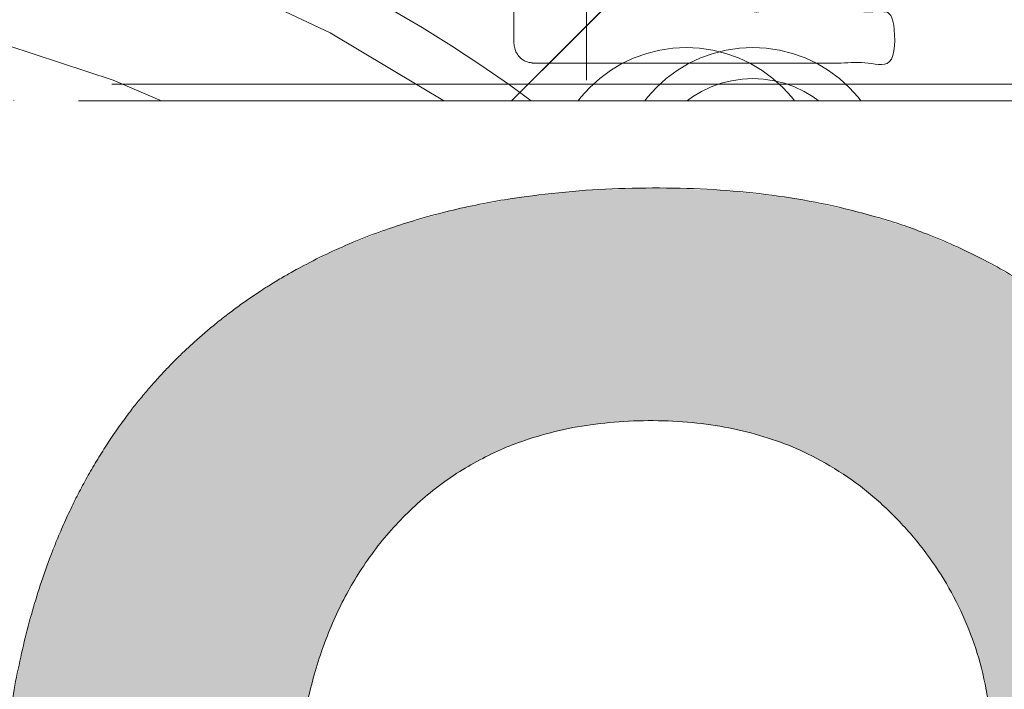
# Model space of a CAD drawing. Header units: inches. Extents: x -416 to -272, y -73 to 47.
# Tile 117 of 206: x -334.312 to -333.147, y -21.118 to -20.325. Entities that reach past the tile are written whole.
import ezdxf

# ---------------------------------------------------------------- set-up
doc = ezdxf.new("R2010")
doc.units = ezdxf.units.IN
doc.header["$LTSCALE"] = 32
doc.header["$MEASUREMENT"] = 0
doc.linetypes.add('Dash Style-1', pattern=[0.083328, 0.041656, -0.041672])
for name, color, linetype, lineweight in [('Black', 7, 'Continuous', 18), ('DashLine', 7, 'Continuous', 13), ('DashLineFill', 7, 'Dash Style-1', 13), ('Drawing', 7, 'Continuous', 18), ('Metal-DeskStructure', 7, 'Continuous', 13), ('None', 7, 'Continuous', 18), ('Plastic-BracketCover', 7, 'Continuous', 13), ('SolidLine', 7, 'Continuous', 15), ('Wood_1-H', 7, 'Continuous', 13)]:
    doc.layers.add(name, color=color, linetype=linetype, lineweight=lineweight)
pattern_1 = [(45, (0, 0), (-1.61301565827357, 1.935715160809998), []), (45, (-1.0608, 1.0608), (-0.4723460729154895, 0.4167612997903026), [])]

# ---------------------------------------------------------------- blocks, each defined once
blk = doc.blocks.new('Group-45')
at = {"layer": 'Plastic-BracketCover', "color": 7}
blk.add_open_spline([(1.38164285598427, 0.884128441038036), (1.463766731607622, 0.884128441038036), (1.549581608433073, 0.884128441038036), (1.553272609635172, 0.8804374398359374), (1.555118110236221, 0.8730554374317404), (1.55696180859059, 0.8619824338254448), (1.55696180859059, 0.8453729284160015), (1.555118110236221, 0.8342999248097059), (1.553272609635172, 0.8269179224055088), (1.549581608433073, 0.8232269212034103), (1.463766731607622, 0.8232269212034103), (1.38164285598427, 0.8232269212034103), (1.255227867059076, 0.7604808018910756), (1.128812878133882, 0.6977346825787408), (1.119585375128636, 0.6940436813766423), (1.112203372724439, 0.692198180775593), (1.106666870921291, 0.6958891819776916), (1.104821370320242, 0.7106531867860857), (1.104821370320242, 0.7327991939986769), (1.106666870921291, 0.7457176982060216), (1.10851237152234, 0.7530997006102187), (1.114048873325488, 0.7567907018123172), (1.117739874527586, 0.7586362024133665), (1.181408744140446, 0.789086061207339), (1.245077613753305, 0.8195359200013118), (1.263532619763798, 0.8287634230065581), (1.304133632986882, 0.8453729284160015), (1.324432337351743, 0.8546004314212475), (1.324432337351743, 0.8555231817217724), (1.324432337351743, 0.856445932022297), (1.28383402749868, 0.871209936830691), (1.246923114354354, 0.8896649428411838), (1.18233149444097, 0.9201148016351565), (1.117739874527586, 0.9505646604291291), (1.114048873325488, 0.9524101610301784), (1.10851237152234, 0.9561011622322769), (1.106666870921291, 0.963483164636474), (1.104821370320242, 0.9745561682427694), (1.104821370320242, 0.9967021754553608), (1.107589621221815, 1.016079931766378), (1.121430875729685, 1.013311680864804), (1.128812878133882, 1.009620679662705), (1.255227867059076, 0.9468745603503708), (1.38164285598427, 0.884128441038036)], degree=2, knots=[0, 0, 0, 0.05246714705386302, 0.05482524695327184, 0.05718334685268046, 0.05954144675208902, 0.06189954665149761, 0.06484717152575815, 0.06779479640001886, 0.07074242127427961, 0.07369004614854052, 0.1392739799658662, 0.1392739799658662, 0.251980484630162, 0.251980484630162, 0.259917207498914, 0.267853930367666, 0.2757906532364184, 0.2837273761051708, 0.2916640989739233, 0.2996008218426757, 0.307537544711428, 0.31547426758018, 0.31547426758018, 0.4512108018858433, 0.4512108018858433, 0.4908944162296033, 0.5305780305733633, 0.5305780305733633, 0.5322202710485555, 0.5322202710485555, 0.6091019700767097, 0.6091019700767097, 0.7421406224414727, 0.7421406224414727, 0.7498287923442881, 0.7575169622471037, 0.7652051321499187, 0.7728933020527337, 0.7836567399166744, 0.8051836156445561, 0.8159470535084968, 0.8159470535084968, 1, 1, 1], dxfattribs=at)
blk = doc.blocks.new('1BRPFY-Leg_Plate (2D)')
at = {"layer": 'DashLineFill', "linetype": 'Continuous', "lineweight": 13}
h = blk.add_hatch(dxfattribs=at)
h.set_pattern_fill('Steel', color=253, style=0, pattern_type=2)
h.set_pattern_definition(pattern_1)
edge = h.paths.add_edge_path()
edge.add_arc((-1.704724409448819, 1.704724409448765), 0.1259842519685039, 90, 180, ccw=False)
edge.add_line((-1.704724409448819, 1.830708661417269), (1.704724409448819, 1.830708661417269))
edge.add_arc((1.704724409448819, 1.704724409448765), 0.1259842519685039, 0, 90, ccw=False)
edge.add_line((1.830708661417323, 1.704724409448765), (1.830708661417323, -1.704724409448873))
edge.add_arc((1.704724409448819, -1.704724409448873), 0.125984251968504, -89.99999999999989, 1.1368683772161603e-13, ccw=False)
edge.add_line((1.704724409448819, -1.830708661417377), (-1.704724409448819, -1.830708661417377))
edge.add_arc((-1.704724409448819, -1.704724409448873), 0.125984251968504, 180, 269.99999999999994, ccw=False)
edge.add_line((-1.830708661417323, -1.704724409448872), (-1.830708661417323, 1.704724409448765))
at = {"layer": 'SolidLine', "flags": 128}
blk.add_lwpolyline([(1.279527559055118, 1.44094488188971), (1.295349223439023, 1.440167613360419), (1.31101851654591, 1.437843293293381), (1.326384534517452, 1.433994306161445), (1.341299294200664, 1.428657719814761), (1.355619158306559, 1.421884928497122), (1.369206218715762, 1.413741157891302), (1.381929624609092, 1.404304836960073), (1.393666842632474, 1.393666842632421), (1.404304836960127, 1.381929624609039), (1.413741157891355, 1.369206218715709), (1.421884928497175, 1.355619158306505), (1.428657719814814, 1.341299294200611), (1.433994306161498, 1.326384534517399), (1.437843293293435, 1.311018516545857), (1.440167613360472, 1.29534922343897), (1.440944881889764, 1.279527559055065), (1.440167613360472, 1.263705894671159), (1.437843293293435, 1.248036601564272), (1.433994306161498, 1.23267058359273), (1.428657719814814, 1.217755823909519), (1.421884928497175, 1.203435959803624), (1.413741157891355, 1.18984889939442), (1.404304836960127, 1.17712549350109), (1.393666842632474, 1.165388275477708), (1.381929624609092, 1.154750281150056), (1.369206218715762, 1.145313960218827), (1.355619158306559, 1.137170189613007), (1.341299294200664, 1.130397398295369), (1.326384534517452, 1.125060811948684), (1.31101851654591, 1.121211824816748), (1.295349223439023, 1.11888750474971), (1.279527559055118, 1.118110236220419), (1.263705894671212, 1.11888750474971), (1.248036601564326, 1.121211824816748), (1.232670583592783, 1.125060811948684), (1.217755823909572, 1.130397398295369), (1.203435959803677, 1.137170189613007), (1.189848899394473, 1.145313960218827), (1.177125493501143, 1.154750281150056), (1.165388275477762, 1.165388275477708), (1.154750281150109, 1.17712549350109), (1.14531396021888, 1.18984889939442), (1.137170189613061, 1.203435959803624), (1.130397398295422, 1.217755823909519), (1.125060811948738, 1.23267058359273), (1.121211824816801, 1.248036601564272), (1.118887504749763, 1.263705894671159), (1.118110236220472, 1.279527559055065), (1.118887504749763, 1.29534922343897), (1.121211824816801, 1.311018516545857), (1.125060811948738, 1.326384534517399), (1.130397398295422, 1.341299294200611), (1.137170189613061, 1.355619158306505), (1.14531396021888, 1.369206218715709), (1.154750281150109, 1.381929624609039), (1.165388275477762, 1.393666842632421), (1.177125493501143, 1.404304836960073), (1.189848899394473, 1.413741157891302), (1.203435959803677, 1.421884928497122), (1.217755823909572, 1.428657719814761), (1.232670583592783, 1.433994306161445), (1.248036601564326, 1.437843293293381), (1.263705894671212, 1.440167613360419)], close=True, dxfattribs=at)
blk.add_lwpolyline([(0.5059400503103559, 0.6683376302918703), (0.5029637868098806, 0.6884019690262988), (0.5019685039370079, 0.7086614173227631), (0.5029637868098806, 0.7289208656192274), (0.5059400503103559, 0.7489852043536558), (0.5108686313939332, 0.7686612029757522), (0.5177020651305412, 0.7877593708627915), (0.5263745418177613, 0.8060957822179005), (0.5368025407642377, 0.8234938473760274), (0.5488856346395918, 0.8397860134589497), (0.5625074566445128, 0.854815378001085), (0.5775368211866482, 0.868437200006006), (0.5938289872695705, 0.8805202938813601), (0.6112270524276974, 0.8909482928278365), (0.6295634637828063, 0.8996207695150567), (0.6486616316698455, 0.9064542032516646), (0.668337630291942, 0.9113827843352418), (0.6884019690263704, 0.9143590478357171), (0.7086614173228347, 0.9153543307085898), (0.728920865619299, 0.9143590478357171), (0.7489852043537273, 0.9113827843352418), (0.7686612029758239, 0.9064542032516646), (0.7877593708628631, 0.8996207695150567), (0.8060957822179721, 0.8909482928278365), (0.823493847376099, 0.8805202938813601), (0.8397860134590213, 0.868437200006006), (0.8548153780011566, 0.854815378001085), (0.8684372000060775, 0.8397860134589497), (0.8805202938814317, 0.8234938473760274), (0.8909482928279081, 0.8060957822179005), (0.8996207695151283, 0.7877593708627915), (0.9064542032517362, 0.7686612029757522), (0.9113827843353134, 0.7489852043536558), (0.9143590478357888, 0.7289208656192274), (0.9153543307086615, 0.7086614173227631), (0.9143590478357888, 0.6884019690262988), (0.9113827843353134, 0.6683376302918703)], dxfattribs=at)
at = {"layer": 'Plastic-BracketCover', "color": 7}
blk.add_blockref('Group-45', (0, 0), dxfattribs=at)
blk = doc.blocks.new('1BRPX8-Util_Bkt_Lg-F (2D)')
at = {"layer": 'DashLineFill', "linetype": 'Continuous', "lineweight": 13}
h = blk.add_hatch(dxfattribs=at)
h.set_pattern_fill('Steel', color=253, style=0, pattern_type=2)
h.set_pattern_definition(pattern_1)
edge = h.paths.add_edge_path()
edge.add_line((-4.468503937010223, 7.539370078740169), (-2.421259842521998, 7.539370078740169))
edge.add_line((-2.421259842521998, 7.539370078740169), (-2.421259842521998, 7.917322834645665))
edge.add_arc((-2.303149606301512, 7.91732283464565), 0.1181102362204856, 90.0000000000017, 179.9999999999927, ccw=False)
edge.add_line((-2.303149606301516, 8.035433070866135), (2.303149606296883, 8.035433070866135))
edge.add_arc((2.30314960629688, 7.917322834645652), 0.1181102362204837, 6.423306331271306e-12, 89.99999999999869, ccw=False)
edge.add_line((2.421259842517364, 7.917322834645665), (2.421259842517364, 7.539370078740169))
edge.add_line((2.421259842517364, 7.539370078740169), (4.46850393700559, 7.539370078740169))
edge.add_line((4.46850393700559, 7.539370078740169), (4.46850393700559, 7.405511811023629))
edge.add_line((4.46850393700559, 7.405511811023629), (3.129921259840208, 7.405511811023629))
edge.add_line((3.129921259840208, 7.405511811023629), (3.129921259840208, -2.011811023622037))
edge.add_line((3.129921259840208, -2.011811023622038), (4.46850393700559, -2.011811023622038))
edge.add_line((4.46850393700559, -2.011811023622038), (4.46850393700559, -2.145669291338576))
edge.add_line((4.46850393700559, -2.145669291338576), (2.421259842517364, -2.145669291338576))
edge.add_line((2.421259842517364, -2.145669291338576), (2.421259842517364, -2.523622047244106))
edge.add_arc((2.303149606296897, -2.523622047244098), 0.1181102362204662, 269.9999999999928, 359.9999999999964, ccw=False)
edge.add_line((2.303149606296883, -2.641732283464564), (-2.303149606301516, -2.641732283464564))
edge.add_arc((-2.303149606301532, -2.523622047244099), 0.1181102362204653, 180.0000000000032, 270.0000000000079, ccw=False)
edge.add_line((-2.421259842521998, -2.523622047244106), (-2.421259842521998, -2.145669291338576))
edge.add_line((-2.421259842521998, -2.145669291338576), (-4.468503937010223, -2.145669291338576))
edge.add_line((-4.468503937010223, -2.145669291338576), (-4.468503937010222, -2.011811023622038))
edge.add_line((-4.468503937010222, -2.011811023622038), (-3.129921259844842, -2.011811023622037))
edge.add_line((-3.129921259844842, -2.011811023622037), (-3.129921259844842, 7.405511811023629))
edge.add_line((-3.129921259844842, 7.405511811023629), (-4.468503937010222, 7.405511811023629))
edge.add_line((-4.468503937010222, 7.405511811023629), (-4.468503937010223, 7.539370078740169))
at = {"layer": 'SolidLine', "flags": 128}
blk.add_lwpolyline([(1.279527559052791, 1.40409055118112), (1.29212276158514, 1.403471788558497), (1.304596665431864, 1.401621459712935), (1.31682914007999, 1.398557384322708), (1.328702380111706, 1.39430907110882), (1.340102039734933, 1.388917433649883), (1.350918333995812, 1.382434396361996), (1.361047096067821, 1.37492239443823), (1.370390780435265, 1.36645377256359), (1.378859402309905, 1.357110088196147), (1.386371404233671, 1.346981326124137), (1.392854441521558, 1.336165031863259), (1.398246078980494, 1.324765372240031), (1.402494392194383, 1.312892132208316), (1.405558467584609, 1.300659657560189), (1.407408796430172, 1.288185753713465), (1.408027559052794, 1.275590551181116), (1.407408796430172, 1.262995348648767), (1.405558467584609, 1.250521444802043), (1.402494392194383, 1.238288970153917), (1.398246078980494, 1.226415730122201), (1.392854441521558, 1.215016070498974), (1.386371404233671, 1.204199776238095), (1.378859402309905, 1.194071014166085), (1.370390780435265, 1.184727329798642), (1.361047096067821, 1.176258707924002), (1.350918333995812, 1.168746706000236), (1.340102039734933, 1.162263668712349), (1.328702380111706, 1.156872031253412), (1.31682914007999, 1.152623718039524), (1.304596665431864, 1.149559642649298), (1.29212276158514, 1.147709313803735), (1.279527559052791, 1.147090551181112), (1.266932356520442, 1.147709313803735), (1.254458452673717, 1.149559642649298), (1.242225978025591, 1.152623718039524), (1.230352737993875, 1.156872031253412), (1.218953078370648, 1.162263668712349), (1.20813678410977, 1.168746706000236), (1.19800802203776, 1.176258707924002), (1.188664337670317, 1.184727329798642), (1.180195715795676, 1.194071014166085), (1.172683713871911, 1.204199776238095), (1.166200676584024, 1.215016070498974), (1.160809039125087, 1.226415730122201), (1.156560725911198, 1.238288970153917), (1.153496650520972, 1.250521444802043), (1.15164632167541, 1.262995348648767), (1.151027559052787, 1.275590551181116), (1.15164632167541, 1.288185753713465), (1.153496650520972, 1.300659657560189), (1.156560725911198, 1.312892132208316), (1.160809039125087, 1.324765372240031), (1.166200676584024, 1.336165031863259), (1.172683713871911, 1.346981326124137), (1.180195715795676, 1.357110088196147), (1.188664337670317, 1.36645377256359), (1.19800802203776, 1.37492239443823), (1.20813678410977, 1.382434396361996), (1.218953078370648, 1.388917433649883), (1.230352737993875, 1.39430907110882), (1.242225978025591, 1.398557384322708), (1.254458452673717, 1.401621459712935), (1.266932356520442, 1.403471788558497)], close=True, dxfattribs=at)
blk.add_lwpolyline([(0.3885146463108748, 1.024871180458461), (0.4214361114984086, 1.054709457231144), (0.4571237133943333, 1.081177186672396), (0.4952337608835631, 1.104019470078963), (0.5353992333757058, 1.123016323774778), (0.5772333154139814, 1.137984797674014), (0.6203331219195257, 1.148780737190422), (0.6642835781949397, 1.155300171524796), (0.7086614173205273, 1.157480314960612), (0.7530392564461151, 1.155300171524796), (0.7969897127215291, 1.148780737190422), (0.8400895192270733, 1.137984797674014), (0.881923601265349, 1.123016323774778), (0.9220890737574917, 1.104019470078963), (0.9601991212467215, 1.081177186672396), (0.995886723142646, 1.054709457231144), (1.02880818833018, 1.024871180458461), (1.058646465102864, 0.9919497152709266), (1.085114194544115, 0.9562621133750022), (1.107956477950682, 0.9181520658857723), (1.126953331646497, 0.8779865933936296), (1.141921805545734, 0.836152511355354), (1.152717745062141, 0.7930527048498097), (1.159237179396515, 0.7491022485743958), (1.161417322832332, 0.704724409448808), (1.159237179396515, 0.6603465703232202)], dxfattribs=at)
blk = doc.blocks.new('Slate-LegBrace (2D)')
at = {"layer": 'DashLineFill', "linetype": 'Continuous', "lineweight": 13}
h = blk.add_hatch(dxfattribs=at)
h.set_pattern_fill('Steel', color=253, style=0, pattern_type=2)
h.set_pattern_definition(pattern_1)
edge = h.paths.add_edge_path()
edge.add_line((-2.199587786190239, 0.1351515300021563), (-1.374775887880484, 0.1351515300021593))
edge.add_arc((3.774758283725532e-15, 0.01355418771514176), 1.380142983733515, 5.054592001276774, 174.9454079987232, ccw=False)
edge.add_line((1.374775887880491, 0.1351515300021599), (2.199718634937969, 0.1351515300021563))
edge.add_arc((6.542437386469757e-05, 0.01705725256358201), 2.202821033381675, 3.073127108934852, 176.9268728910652)
h = blk.add_hatch(dxfattribs=at)
h.set_pattern_fill('Steel', color=253, style=0, pattern_type=2)
h.set_pattern_definition(pattern_1)
edge = h.paths.add_edge_path()
edge.add_line((-2.191696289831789, 0.2375138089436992), (-1.463739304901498, 0.2375137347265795))
edge.add_arc((6.542437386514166e-05, 0.01704129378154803), 1.480314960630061, 8.565281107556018, 171.4347188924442, ccw=False)
edge.add_line((1.463870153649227, 0.2375137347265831), (2.191827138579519, 0.2375138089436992))
edge.add_line((2.191827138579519, 0.2375138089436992), (2.19971863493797, 0.1351515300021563))
edge.add_line((2.19971863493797, 0.1351515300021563), (1.374775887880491, 0.1351515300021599))
edge.add_arc((3.33066907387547e-15, 0.01355418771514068), 1.380142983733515, 5.054592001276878, 174.9454079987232)
edge.add_line((-1.374775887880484, 0.1351515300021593), (-2.19958778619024, 0.1351515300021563))
edge.add_line((-2.19958778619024, 0.1351515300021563), (-2.191696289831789, 0.2375138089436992))
at = {"layer": 'DashLineFill', "flags": 128}
for points in [[(-2.199587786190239, 0.1351515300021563), (-1.374775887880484, 0.1351515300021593, -0.9154551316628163), (1.374775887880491, 0.1351515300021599), (2.199718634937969, 0.1351515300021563, 0.9477524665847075)], [(-2.191696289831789, 0.2375138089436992), (-1.463739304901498, 0.2375137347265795, -0.8606629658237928), (1.463870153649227, 0.2375137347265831), (2.191827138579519, 0.2375138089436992), (2.19971863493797, 0.1351515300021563), (1.374775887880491, 0.1351515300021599, 0.9154551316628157), (-1.374775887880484, 0.1351515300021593), (-2.19958778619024, 0.1351515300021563)]]:
    blk.add_lwpolyline(points, format="xyb", close=True, dxfattribs=at)
blk = doc.blocks.new('TLLegSleeve (2D)')
at = {"layer": 'DashLineFill', "linetype": 'Continuous', "lineweight": 13}
h = blk.add_hatch(dxfattribs=at)
h.set_pattern_fill('Steel', color=253, style=0, pattern_type=2)
h.set_pattern_definition(pattern_1)
edge = h.paths.add_edge_path()
edge.add_line((1.08267716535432, 1.402343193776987), (1.08267716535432, 2.913385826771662))
edge.add_arc((-1.707523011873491e-13, 2.913385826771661), 1.08267716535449, 4.479377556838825e-14, 180)
edge.add_line((-1.082677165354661, 2.913385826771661), (-1.08267716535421, 1.402343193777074))
edge.add_arc((-1.332267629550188e-15, 2.886579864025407e-15), 1.771653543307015, 127.6698869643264, 412.330113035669)
edge.add_line((1.08267716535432, 1.402343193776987), (1.08267716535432, 1.402343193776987))
edge = h.paths.add_edge_path()
edge.add_arc((1.665334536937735e-15, 2.91338582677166), 0.7480314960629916, 0, 180, ccw=False)
edge.add_arc((1.665334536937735e-15, 2.91338582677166), 0.7480314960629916, 180, 360, ccw=False)
edge = h.paths.add_edge_path()
edge.add_arc((-1.723066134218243e-13, 9.149983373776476e-17), 1.437007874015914, 0, 180, ccw=False)
edge.add_arc((-1.723066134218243e-13, 5.70119602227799e-16), 1.437007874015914, 180, 360, ccw=False)
at = {"layer": 'DashLine', "color": 8, "flags": 128}
blk.add_lwpolyline([(0.6327836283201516, 1.527674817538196), (0.7794749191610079, 1.458295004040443), (0.9186594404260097, 1.374871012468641), (1.048996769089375, 1.278206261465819), (1.169231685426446, 1.169231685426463), (1.278206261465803, 1.048996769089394), (1.374871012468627, 0.9186594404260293), (1.458295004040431, 0.7794749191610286), (1.527674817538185, 0.6327836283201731), (1.582342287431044, 0.4799982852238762), (1.621770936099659, 0.3225902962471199), (1.64558104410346, 0.1620755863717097), (1.653543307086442, 1.118599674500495e-14), (1.645581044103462, -0.1620755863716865), (1.621770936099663, -0.3225902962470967), (1.582342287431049, -0.4799982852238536), (1.527674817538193, -0.6327836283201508), (1.45829500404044, -0.7794749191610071), (1.374871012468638, -0.9186594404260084), (1.278206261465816, -1.048996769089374), (1.169231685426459, -1.169231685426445), (1.048996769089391, -1.278206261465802), (0.918659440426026, -1.374871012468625), (0.7794749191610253, -1.458295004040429)], dxfattribs=at)
at = {"layer": 'DashLineFill', "flags": 128}
for points in [[(1.08267716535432, 1.402343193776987), (1.08267716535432, 2.913385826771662, 0.9999999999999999), (-1.082677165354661, 2.913385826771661), (-1.08267716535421, 1.402343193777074, 2.931618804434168), (1.08267716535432, 1.402343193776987)], [(-1.437007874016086, 3.308097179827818e-16, -0.9999999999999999), (1.437007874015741, 3.308097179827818e-16, -0.9999999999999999)]]:
    blk.add_lwpolyline(points, format="xyb", close=True, dxfattribs=at)
blk = doc.blocks.new('Group-47')
at = {"layer": 'SolidLine', "flags": 128}
blk.add_lwpolyline([(7.34251968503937, -8.30708661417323, -0.414213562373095), (9.05511811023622, -6.594488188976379, -0.414213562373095), (10.76771653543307, -8.30708661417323, -0.414213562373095), (9.05511811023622, -10.01968503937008, -0.414213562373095)], format="xyb", close=True, dxfattribs=at)
at = {"layer": 'Wood_1-H', "color": 7}
for name in ['1BRPX8-Util_Bkt_Lg-F (2D)', 'TLLegSleeve (2D)', 'Slate-LegBrace (2D)', '1BRPFY-Leg_Plate (2D)']:
    blk.add_blockref(name, (9.05511811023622, -8.30708661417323), dxfattribs=at)
blk = doc.blocks.new('TL14_lower_leg (2D)')
at = {"layer": 'DashLine', "flags": 128}
for points in [[(0.3999985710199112, 1.318618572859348), (0.5273196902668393, 1.27306234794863), (0.649562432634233, 1.215245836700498), (0.7655495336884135, 1.14572584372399), (0.8741639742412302, 1.065171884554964), (0.9743597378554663, 0.9743597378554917), (1.065171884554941, 0.8741639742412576), (1.14572584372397, 0.7655495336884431), (1.215245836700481, 0.6495624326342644), (1.273062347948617, 0.5273196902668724), (1.318618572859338, 0.3999985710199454), (1.351475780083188, 0.2688252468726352), (1.371317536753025, 0.1350629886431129), (1.377952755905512, 1.783045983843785e-14)], [(0.5503456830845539, 0.6771704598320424), (0.548021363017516, 0.6928397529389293), (0.5472440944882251, 0.7086614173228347), (0.548021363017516, 0.72448308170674), (0.5503456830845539, 0.740152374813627), (0.5541946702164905, 0.7555183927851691), (0.5595312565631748, 0.7704331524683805), (0.5663040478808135, 0.7847530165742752), (0.5744478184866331, 0.7983400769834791), (0.5838841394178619, 0.8110634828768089), (0.5945221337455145, 0.8228007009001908), (0.6062593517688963, 0.8334386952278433), (0.6189827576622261, 0.8428750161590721), (0.63256981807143, 0.8510187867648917), (0.6468896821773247, 0.8577915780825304), (0.6618044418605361, 0.8631281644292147), (0.6771704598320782, 0.8669771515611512), (0.6928397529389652, 0.8693014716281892), (0.7086614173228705, 0.8700787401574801), (0.7244830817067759, 0.8693014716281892), (0.7401523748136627, 0.8669771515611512), (0.7555183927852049, 0.8631281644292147), (0.7704331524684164, 0.8577915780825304), (0.784753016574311, 0.8510187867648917), (0.7983400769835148, 0.8428750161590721), (0.8110634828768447, 0.8334386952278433), (0.8228007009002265, 0.8228007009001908), (0.8334386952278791, 0.8110634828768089), (0.842875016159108, 0.7983400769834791), (0.8510187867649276, 0.7847530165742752), (0.8577915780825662, 0.7704331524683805), (0.8631281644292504, 0.7555183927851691), (0.866977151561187, 0.740152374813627), (0.8693014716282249, 0.72448308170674), (0.870078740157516, 0.7086614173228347), (0.8693014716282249, 0.6928397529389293), (0.866977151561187, 0.6771704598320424)]]:
    blk.add_lwpolyline(points, dxfattribs=at)
blk = doc.blocks.new('Group-50')
at = {"layer": 'DashLineFill', "linetype": 'Continuous', "lineweight": 13}
h = blk.add_hatch(dxfattribs=at)
h.set_pattern_fill('Steel', color=253, style=0, pattern_type=2)
h.set_pattern_definition(pattern_1)
h.paths.add_polyline_path([(-2.066929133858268, 1.397637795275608), (2.066929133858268, 1.397637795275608), (2.066929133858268, 0.1377952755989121), (2.106299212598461, 0.1377952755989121), (2.106299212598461, -0.1377952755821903), (2.066929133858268, -0.1377952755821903), (2.066929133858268, -5.275590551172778), (2.106299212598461, -5.275590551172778), (2.106299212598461, -5.55118110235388), (2.066929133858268, -5.55118110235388), (2.066929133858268, -5.82677165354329), (-2.066929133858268, -5.82677165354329), (-2.066929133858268, -5.55118110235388), (-2.106299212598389, -5.55118110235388), (-2.106299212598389, -5.275590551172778), (-2.066929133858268, -5.275590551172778), (-2.066929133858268, -0.1377952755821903), (-2.106299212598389, -0.1377952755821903), (-2.106299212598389, 0.1377952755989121), (-2.066929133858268, 0.1377952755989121)])
at = {"layer": 'DashLineFill', "flags": 128}
blk.add_lwpolyline([(-2.066929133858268, 1.397637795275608), (2.066929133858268, 1.397637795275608), (2.066929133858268, 0.1377952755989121), (2.106299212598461, 0.1377952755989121), (2.106299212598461, -0.1377952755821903), (2.066929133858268, -0.1377952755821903), (2.066929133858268, -5.275590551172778), (2.106299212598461, -5.275590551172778), (2.106299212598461, -5.55118110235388), (2.066929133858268, -5.55118110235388), (2.066929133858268, -5.82677165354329), (-2.066929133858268, -5.82677165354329), (-2.066929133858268, -5.55118110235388), (-2.106299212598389, -5.55118110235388), (-2.106299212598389, -5.275590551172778), (-2.066929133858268, -5.275590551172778), (-2.066929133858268, -0.1377952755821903), (-2.106299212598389, -0.1377952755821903), (-2.106299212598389, 0.1377952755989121), (-2.066929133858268, 0.1377952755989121)], close=True, dxfattribs=at)
blk = doc.blocks.new('TL14_upper_leg (2D)')
at = {"layer": 'DashLine', "flags": 128}
blk.add_lwpolyline([(0.4670545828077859, 1.127569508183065), (0.5753267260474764, 1.076360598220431), (0.6780581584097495, 1.01478574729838), (0.7742595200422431, 0.9434379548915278), (0.8630043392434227, 0.8630043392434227), (0.9434379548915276, 0.7742595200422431), (1.01478574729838, 0.6780581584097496), (1.076360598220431, 0.5753267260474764), (1.127569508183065, 0.467054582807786), (1.167919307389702, 0.3542844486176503), (1.197021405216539, 0.2381023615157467), (1.214595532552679, 0.1196272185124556), (1.22047244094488, 7.47323834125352e-17)], dxfattribs=at)
at = {"layer": 'DashLine', "color": 7}
blk.add_blockref('Group-50', (0, 0), dxfattribs=at)
blk = doc.blocks.new('Group-58')
at = {"layer": 'SolidLine', "color": 7}
for points, knots in [([(1.206631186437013, 5.398269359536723), (1.241695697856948, 5.398269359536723), (1.295213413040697, 5.376123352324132), (1.332123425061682, 5.335522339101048), (1.354269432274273, 5.276468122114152), (1.354269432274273, 5.209107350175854), (1.354269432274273, 5.184193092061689), (1.434547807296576, 5.184193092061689), (1.518517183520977, 5.184193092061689), (1.522208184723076, 5.180503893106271), (1.524053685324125, 5.173121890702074), (1.525897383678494, 5.162048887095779), (1.525897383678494, 5.145439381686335), (1.524053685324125, 5.134366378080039), (1.522208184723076, 5.126984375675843), (1.518517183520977, 5.123293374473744), (1.308132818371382, 5.123293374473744), (1.08852095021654, 5.123293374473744), (1.075602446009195, 5.138057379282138), (1.075602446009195, 5.195266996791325), (1.075602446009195, 5.258013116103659), (1.079293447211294, 5.28385012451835), (1.086675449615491, 5.320758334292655), (1.108821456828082, 5.357668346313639), (1.140194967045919, 5.385350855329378), (1.182639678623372, 5.398269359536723), (1.206631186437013, 5.398269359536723)], [0, 0, 0, 0.0662675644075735, 0.132535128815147, 0.1988026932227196, 0.2650702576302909, 0.3039664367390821, 0.3039664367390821, 0.4292971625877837, 0.4350595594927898, 0.4408219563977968, 0.4465843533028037, 0.4523467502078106, 0.456956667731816, 0.4615665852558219, 0.4661765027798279, 0.4707864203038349, 0.7289384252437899, 0.7450731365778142, 0.7612078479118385, 0.8451067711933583, 0.8709223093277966, 0.8967378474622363, 0.9225533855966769, 0.9483689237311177, 0.9741844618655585, 1, 1, 1]), ([(1.514826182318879, 5.060279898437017), (1.518517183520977, 5.060279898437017), (1.522208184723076, 5.058434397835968), (1.524053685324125, 5.051054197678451), (1.525897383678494, 5.038135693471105), (1.525897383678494, 5.019680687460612), (1.524053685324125, 5.008607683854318), (1.522208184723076, 5.00122568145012), (1.516671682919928, 4.997534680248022), (1.51113518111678, 4.995689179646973), (1.458539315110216, 4.975388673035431), (1.405943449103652, 4.955088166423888), (1.38748844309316, 4.947706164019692), (1.357960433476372, 4.932943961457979), (1.335814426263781, 4.910797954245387), (1.324741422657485, 4.881269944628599), (1.324741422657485, 4.84159168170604), (1.324741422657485, 4.822213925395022), (1.419783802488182, 4.822213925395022), (1.518517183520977, 4.822213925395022), (1.522208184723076, 4.818524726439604), (1.524053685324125, 4.811142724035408), (1.525897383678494, 4.800069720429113), (1.525897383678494, 4.783460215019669), (1.524053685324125, 4.772387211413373), (1.522208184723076, 4.765005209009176), (1.518517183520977, 4.761314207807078), (1.307210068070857, 4.761314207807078), (1.086675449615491, 4.761314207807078), (1.075602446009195, 4.77607821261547), (1.075602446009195, 4.831442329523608), (1.075602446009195, 4.896033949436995), (1.077447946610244, 4.918179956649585), (1.079293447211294, 4.927407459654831), (1.082984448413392, 4.953242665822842), (1.103284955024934, 4.993843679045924), (1.132812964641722, 5.019680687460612), (1.171566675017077, 5.034444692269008), (1.215858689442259, 5.034444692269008), (1.252768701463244, 5.021526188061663), (1.280451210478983, 4.999380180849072), (1.298904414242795, 4.966161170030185), (1.306286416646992, 4.947706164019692), (1.31182291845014, 4.958779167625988), (1.326586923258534, 4.97723417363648), (1.346887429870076, 4.991998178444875), (1.374569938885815, 5.00491668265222), (1.391179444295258, 5.012298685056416), (1.440084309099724, 5.032599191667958), (1.488989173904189, 5.0528996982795), (1.501907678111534, 5.058434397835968), (1.512980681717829, 5.060279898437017), (1.514826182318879, 5.060279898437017)], [0, 0, 0, 0.00401752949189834, 0.008035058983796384, 0.01205258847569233, 0.01607011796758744, 0.02008764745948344, 0.02410517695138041, 0.02812270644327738, 0.03214023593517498, 0.03214023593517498, 0.07095094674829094, 0.07095094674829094, 0.08463415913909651, 0.09831737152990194, 0.1120005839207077, 0.1256837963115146, 0.1387450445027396, 0.1387450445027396, 0.2028067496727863, 0.2052946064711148, 0.2077824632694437, 0.2102703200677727, 0.2127581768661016, 0.2147484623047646, 0.2167387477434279, 0.2187290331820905, 0.2207193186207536, 0.3326714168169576, 0.3396374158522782, 0.3466034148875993, 0.3918815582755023, 0.4075550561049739, 0.4232285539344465, 0.4232285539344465, 0.4666960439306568, 0.5101635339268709, 0.5536310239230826, 0.5970985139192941, 0.6405660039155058, 0.684033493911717, 0.7275009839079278, 0.77096847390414, 0.77096847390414, 0.798041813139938, 0.8251151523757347, 0.8521884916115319, 0.8792618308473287, 0.8792618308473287, 0.9581324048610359, 0.9581324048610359, 0.9790662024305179, 1, 1, 1]), ([(1.201094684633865, 4.971697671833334), (1.173412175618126, 4.971697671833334), (1.13834946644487, 4.947706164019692), (1.129121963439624, 4.920025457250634), (1.127276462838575, 4.910797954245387), (1.125430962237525, 4.888651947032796), (1.125430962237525, 4.847128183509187), (1.125430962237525, 4.822213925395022), (1.201095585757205, 4.822213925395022), (1.276760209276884, 4.822213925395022), (1.276760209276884, 4.850819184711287), (1.276760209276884, 4.903415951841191), (1.265687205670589, 4.936634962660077), (1.243541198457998, 4.960624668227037), (1.215858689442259, 4.971697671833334), (1.201094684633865, 4.971697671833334)], [0, 0, 0, 0.1425152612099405, 0.2850305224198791, 0.2850305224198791, 0.3309930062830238, 0.3769554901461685, 0.4458992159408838, 0.4458992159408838, 0.6552813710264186, 0.6552813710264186, 0.7344389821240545, 0.8008292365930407, 0.8672194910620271, 0.9336097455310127, 1, 1, 1]), ([(1.394870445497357, 4.693958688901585), (1.417014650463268, 4.693958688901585), (1.452079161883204, 4.682887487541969), (1.481607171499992, 4.664432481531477), (1.501907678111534, 4.636749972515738), (1.524053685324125, 4.586922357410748), (1.524053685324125, 4.479885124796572), (1.524053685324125, 4.413448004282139), (1.512980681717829, 4.398683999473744), (1.29982806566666, 4.398683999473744), (1.086675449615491, 4.398683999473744), (1.075602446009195, 4.413448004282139), (1.075602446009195, 4.471580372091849), (1.075602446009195, 4.562931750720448), (1.092211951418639, 4.614603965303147), (1.119894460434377, 4.647822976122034), (1.16234097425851, 4.666277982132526), (1.204785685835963, 4.666277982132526), (1.234313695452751, 4.658895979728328), (1.258305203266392, 4.644131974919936), (1.278605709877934, 4.620140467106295), (1.284142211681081, 4.60722196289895), (1.28783321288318, 4.625676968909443), (1.306286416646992, 4.657050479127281), (1.333968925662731, 4.681041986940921), (1.372724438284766, 4.693958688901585), (1.394870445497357, 4.693958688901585)], [0, 0, 0, 0.03145524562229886, 0.06291049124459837, 0.09436573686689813, 0.1258209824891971, 0.1887314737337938, 0.2661585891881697, 0.2758371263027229, 0.2855156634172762, 0.4355309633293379, 0.4452095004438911, 0.4548880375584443, 0.5214267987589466, 0.5746587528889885, 0.6278907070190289, 0.6811226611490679, 0.734354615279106, 0.762746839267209, 0.7911390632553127, 0.8195312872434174, 0.8479235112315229, 0.8479235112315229, 0.8859426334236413, 0.9239617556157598, 0.9619808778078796, 1, 1, 1]), ([(1.398561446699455, 4.63121347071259), (1.378260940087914, 4.63121347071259), (1.348732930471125, 4.618294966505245), (1.328432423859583, 4.594303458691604), (1.317359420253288, 4.5573952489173), (1.317359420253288, 4.4937254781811), (1.317359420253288, 4.457738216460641), (1.395792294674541, 4.457738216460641), (1.474225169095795, 4.457738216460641), (1.474225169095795, 4.501107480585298), (1.474225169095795, 4.585076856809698), (1.446542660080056, 4.618294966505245), (1.417014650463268, 4.63121347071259), (1.398561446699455, 4.63121347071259)], [0, 0, 0, 0.07915587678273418, 0.1583117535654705, 0.2374676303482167, 0.3166235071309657, 0.4195261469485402, 0.4195261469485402, 0.6437985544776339, 0.6437985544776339, 0.7678094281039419, 0.8839047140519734, 0.9419523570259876, 1, 1, 1]), ([(1.195558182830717, 4.605376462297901), (1.178948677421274, 4.605376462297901), (1.153113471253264, 4.596148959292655), (1.134658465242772, 4.575848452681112), (1.125430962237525, 4.544476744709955), (1.125430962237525, 4.489111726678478), (1.125430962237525, 4.457738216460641), (1.197404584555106, 4.457738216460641), (1.269378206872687, 4.457738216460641), (1.269378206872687, 4.491879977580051), (1.269378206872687, 4.548167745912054), (1.258305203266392, 4.577693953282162), (1.23800469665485, 4.596148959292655), (1.210322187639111, 4.605376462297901), (1.195558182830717, 4.605376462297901)], [0, 0, 0, 0.07449877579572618, 0.1489975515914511, 0.2234963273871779, 0.2979951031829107, 0.3954165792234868, 0.3954165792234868, 0.6189101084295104, 0.6189101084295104, 0.7249275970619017, 0.7936956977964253, 0.862463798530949, 0.9312318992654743, 1, 1, 1])]:
    blk.add_open_spline(points, degree=2, knots=knots, dxfattribs=at)
blk = doc.blocks.new('1BRPT9-Bracket (2D)')
at = {"layer": 'DashLineFill', "linetype": 'Continuous', "lineweight": 13}
h = blk.add_hatch(dxfattribs=at)
h.set_pattern_fill('Steel', color=253, style=0, pattern_type=2)
h.set_pattern_definition(pattern_1)
edge = h.paths.add_edge_path()
edge.add_line((-2.32206875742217, -8.74015748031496), (-2.32206875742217, 8.740157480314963))
edge.add_line((-2.32206875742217, 8.740157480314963), (1.677931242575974, 8.740157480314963))
edge.add_arc((1.677931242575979, 8.488188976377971), 0.2519685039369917, -3.979039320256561e-12, 90.0000000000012, ccw=False)
edge.add_line((1.929899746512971, 8.488188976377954), (1.929899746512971, 7.480314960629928))
edge.add_line((1.929899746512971, 7.480314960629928), (2.323600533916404, 7.461135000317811))
edge.add_line((2.323600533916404, 7.461135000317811), (2.323600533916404, -7.480314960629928))
edge.add_line((2.323600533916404, -7.480314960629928), (1.929899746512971, -7.480314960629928))
edge.add_line((1.929899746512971, -7.480314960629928), (1.929899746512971, -8.488188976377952))
edge.add_arc((1.677931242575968, -8.488188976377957), 0.2519685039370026, -90.00000000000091, 1.0800249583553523e-12, ccw=False)
edge.add_line((1.677931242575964, -8.74015748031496), (-2.32206875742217, -8.74015748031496))
at = {"layer": 'SolidLine', "color": 7}
blk.add_blockref('Group-58', (0, 0), dxfattribs=at)
blk = doc.blocks.new('Group-72')
at = {"layer": 'Metal-DeskStructure', "linetype": 'Continuous', "lineweight": 0, "true_color": 0xff0000}
blk.add_hatch(color=1, dxfattribs=at).paths.add_polyline_path([(1.987219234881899, -0.9301181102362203), (1.987219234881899, -1.274606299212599), (0.4025735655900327, -1.274606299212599), (0.4023214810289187, -1.244883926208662), (0.4031795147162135, -1.21546436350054), (0.4051476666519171, -1.186347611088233), (0.4082259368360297, -1.15753366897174), (0.4124143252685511, -1.129022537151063), (0.4177128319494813, -1.1008142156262), (0.4241214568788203, -1.072908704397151), (0.4316402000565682, -1.045306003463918), (0.4455088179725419, -1.000302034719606), (0.4612781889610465, -0.9557186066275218), (0.4789483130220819, -0.9115557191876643), (0.4985191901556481, -0.8678133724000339), (0.5199908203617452, -0.8244915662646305), (0.543363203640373, -0.7815903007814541), (0.5686363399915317, -0.7391095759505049), (0.5958102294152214, -0.6970493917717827), (0.6262305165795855, -0.6545855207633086), (0.6612428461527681, -0.6108937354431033), (0.7008472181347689, -0.5659740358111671), (0.7450436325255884, -0.5198264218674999), (0.793832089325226, -0.4724508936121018), (0.847212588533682, -0.4238474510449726), (0.9051851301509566, -0.3740160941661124), (0.9677497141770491, -0.3229568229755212), (1.064241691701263, -0.2345473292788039), (1.152407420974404, -0.1517895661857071), (1.232246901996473, -0.07468353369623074), (1.303760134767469, -0.003229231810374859), (1.366947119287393, 0.06257333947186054), (1.421807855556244, 0.1227241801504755), (1.468342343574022, 0.1772232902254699), (1.506550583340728, 0.2260706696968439), (1.538467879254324, 0.2720417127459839), (1.566129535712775, 0.3179118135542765), (1.589535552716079, 0.3636809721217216), (1.608685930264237, 0.4093491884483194), (1.623580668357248, 0.4549164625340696), (1.634219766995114, 0.5003827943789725), (1.640603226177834, 0.5457481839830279), (1.642731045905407, 0.5910126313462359), (1.640973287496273, 0.6332243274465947), (1.635700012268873, 0.6737371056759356), (1.626911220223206, 0.7125509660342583), (1.614606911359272, 0.7496659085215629), (1.598787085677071, 0.7850819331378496), (1.579451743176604, 0.8187990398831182), (1.556600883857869, 0.8508172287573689), (1.530234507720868, 0.8811364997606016), (1.501059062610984, 0.9087644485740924), (1.469780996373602, 0.9327086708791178), (1.436400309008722, 0.9529691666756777), (1.400917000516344, 0.9695459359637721), (1.363331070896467, 0.9824389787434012), (1.323642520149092, 0.991648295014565), (1.281851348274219, 0.9971738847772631), (1.237957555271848, 0.9990157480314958), (1.191254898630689, 0.9970140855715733), (1.146957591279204, 0.9910090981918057), (1.105065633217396, 0.981000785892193), (1.065579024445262, 0.9669891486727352), (1.028497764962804, 0.9489741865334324), (0.993821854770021, 0.9269558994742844), (0.9615512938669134, 0.9009342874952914), (0.9316860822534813, 0.8709093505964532), (0.9047981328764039, 0.837352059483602), (0.8814593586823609, 0.8007333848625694), (0.8616697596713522, 0.7610533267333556), (0.8454293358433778, 0.7183118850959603), (0.8327380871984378, 0.6725090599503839), (0.8235960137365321, 0.6236448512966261), (0.8180031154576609, 0.571719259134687), (0.8159593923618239, 0.5167322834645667), (0.4714712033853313, 0.5856299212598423), (0.4819337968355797, 0.6671096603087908), (0.4977117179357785, 0.7436104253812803), (0.5188049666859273, 0.8151322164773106), (0.5452135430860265, 0.8816750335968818), (0.5769374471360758, 0.943238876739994), (0.6139766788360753, 0.9998237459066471), (0.656331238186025, 1.051429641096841), (0.7040011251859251, 1.098056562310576), (0.7564817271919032, 1.139435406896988), (0.8132684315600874, 1.175297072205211), (0.874361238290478, 1.205641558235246), (0.9397601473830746, 1.230468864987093), (1.009465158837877, 1.249778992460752), (1.083476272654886, 1.263571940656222), (1.161793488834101, 1.271847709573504), (1.244416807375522, 1.274606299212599), (1.328024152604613, 1.271486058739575), (1.407140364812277, 1.262125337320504), (1.481765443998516, 1.246524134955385), (1.551899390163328, 1.22468245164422), (1.617542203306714, 1.196600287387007), (1.678693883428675, 1.162277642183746), (1.735354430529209, 1.121714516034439), (1.787523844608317, 1.074910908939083), (1.834327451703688, 1.023481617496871), (1.874890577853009, 0.9690414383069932), (1.909213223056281, 0.9115903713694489), (1.937295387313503, 0.8511284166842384), (1.959137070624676, 0.7876555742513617), (1.9747382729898, 0.7211718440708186), (1.984098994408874, 0.6516772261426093), (1.987219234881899, 0.5791717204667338), (1.986294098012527, 0.5418296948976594), (1.983518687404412, 0.5046222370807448), (1.978893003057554, 0.4675493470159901), (1.972417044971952, 0.4306110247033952), (1.964090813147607, 0.3938072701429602), (1.953914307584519, 0.357138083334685), (1.941887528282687, 0.3206034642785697), (1.928010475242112, 0.2842034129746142), (1.911980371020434, 0.2476351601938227), (1.893494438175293, 0.2105959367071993), (1.87255267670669, 0.173085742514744), (1.849155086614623, 0.1351045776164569), (1.823301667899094, 0.09665244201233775), (1.794992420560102, 0.05772933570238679), (1.764227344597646, 0.0183352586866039), (1.731006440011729, -0.02152978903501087), (1.694017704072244, -0.06341332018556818), (1.651949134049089, -0.1088628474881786), (1.604800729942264, -0.1578783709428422), (1.552572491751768, -0.210459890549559), (1.495264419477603, -0.2666074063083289), (1.432876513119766, -0.3263209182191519), (1.365408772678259, -0.3896004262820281), (1.292861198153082, -0.4564459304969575), (1.229909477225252, -0.5112058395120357), (1.173467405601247, -0.5613736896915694), (1.123534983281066, -0.6069494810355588), (1.080112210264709, -0.6479332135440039), (1.043199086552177, -0.6843248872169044), (1.012795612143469, -0.7161245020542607), (0.9889017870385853, -0.7433320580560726), (0.9715176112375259, -0.76594755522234), (0.9576994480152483, -0.7862922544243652), (0.9445036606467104, -0.8066874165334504), (0.9319302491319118, -0.8271330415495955), (0.9199792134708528, -0.8476291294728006), (0.9086505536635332, -0.8681756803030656), (0.8979442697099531, -0.8887726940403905), (0.8878603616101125, -0.9094201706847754), (0.8783988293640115, -0.9301181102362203)])
at = {"layer": 'Metal-DeskStructure', "color": 7}
blk.add_open_spline([(1.987219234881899, -0.9301181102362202), (1.987219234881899, -1.102362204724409), (1.987219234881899, -1.274606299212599), (1.194896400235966, -1.274606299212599), (0.4025735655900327, -1.274606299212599), (0.399344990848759, -1.155111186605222), (0.4316402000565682, -1.045306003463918), (0.4833131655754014, -0.8644490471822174), (0.7083072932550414, -0.529649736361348), (0.9677497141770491, -0.3229568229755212), (1.370370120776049, 0.04198461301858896), (1.642731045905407, 0.4101567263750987), (1.642731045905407, 0.7632572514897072), (1.417737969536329, 0.9990157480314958), (1.04633623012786, 0.9990157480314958), (0.8170359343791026, 0.7428029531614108), (0.8159593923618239, 0.5167322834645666), (0.6437152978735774, 0.5511811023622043), (0.4714712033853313, 0.5856299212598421), (0.502690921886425, 0.9215068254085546), (0.9053113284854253, 1.274606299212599), (1.587828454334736, 1.274606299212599), (1.987219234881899, 0.8752155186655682), (1.987219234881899, 0.4295344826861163), (1.868801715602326, 0.138872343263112), (1.593211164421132, -0.1819319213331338), (1.292861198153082, -0.4564459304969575), (1.028035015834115, -0.6846696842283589), (0.915000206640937, -0.8472254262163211), (0.8783988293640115, -0.9301181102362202), (1.432809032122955, -0.9301181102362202), (1.987219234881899, -0.9301181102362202)], degree=2, knots=[0, 0, 0, 0.0212862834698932, 0.0212862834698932, 0.1192031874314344, 0.1192031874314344, 0.1339760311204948, 0.1339760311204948, 0.1582533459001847, 0.1825306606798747, 0.1825306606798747, 0.2223012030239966, 0.2620717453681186, 0.2999486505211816, 0.3378255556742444, 0.3781971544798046, 0.4185687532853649, 0.4185687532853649, 0.4499368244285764, 0.4499368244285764, 0.5101754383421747, 0.5704140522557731, 0.6314176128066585, 0.692421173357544, 0.7232558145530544, 0.7540904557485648, 0.7849250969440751, 0.7849250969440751, 0.8114174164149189, 0.8379097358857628, 0.8379097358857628, 1, 1, 1], dxfattribs=at)
blk = doc.blocks.new('SlateLegLocator-R2')
at = {"color": 255, "linetype": 'Dash Style-1', "lineweight": 5}
blk.add_wipeout([(-2.106299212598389, 1.3779527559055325), (2.10629921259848, 1.3779527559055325), (2.10629921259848, -5.807086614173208), (-2.106299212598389, -5.807086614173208)], dxfattribs=at).dxf.layer = 'Black'
at = {"layer": 'Black', "linetype": 'Dash Style-1', "lineweight": 5, "flags": 128}
blk.add_lwpolyline([(-2.106299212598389, 1.377952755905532), (2.106299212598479, 1.377952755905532), (2.106299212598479, -5.807086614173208), (-2.106299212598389, -5.807086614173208)], close=True, dxfattribs=at)
at = {"layer": 'Metal-DeskStructure', "color": 7}
blk.add_blockref('Group-72', (0, 0), dxfattribs=at)
blk = doc.blocks.new('Group-74')
at = {"layer": 'None', "color": 7}
for name, p in [('1BRPT9-Bracket (2D)', (8.976377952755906, -12.00787401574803)), ('1BRPFY-Leg_Plate (2D)', (8.976377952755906, -8.30708661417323)), ('TL14_upper_leg (2D)', (8.976377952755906, -8.30708661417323)), ('TL14_lower_leg (2D)', (8.976377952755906, -8.30708661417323))]:
    blk.add_blockref(name, p, dxfattribs=at)
blk.add_blockref('SlateLegLocator-R2', (8.976377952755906, -8.30708661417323), dxfattribs=at)
blk = doc.blocks.new('Group-78')
at = {"layer": 'None'}
blk.add_blockref('Group-47', (0, 0), dxfattribs=at)
blk.add_blockref('Group-74', (0, 0), dxfattribs=at)
blk = doc.blocks.new('SL Credenza Desk (2D)')
at = {"layer": 'None'}
blk.add_blockref('Group-78', (0, 0), dxfattribs=at)
at = {"layer": 'Drawing', "color": 0, "flags": 1}
for tag in ['Tag', 'Catalog', 'Option1', 'Option2', 'Option3', 'Option4', 'Option5', 'Option6', 'Option7', 'Option8', 'Option9', 'Option10', 'Option11', 'Option12', 'Custom', 'FinishGroup', 'Discount', 'Item2', 'Item3', 'Item6', 'Item9', 'Item10', 'Item12', 'Item13', 'Item16', 'Item19', 'Item20', 'Item21', 'Item22', 'Item23', 'Item24', 'Item25', 'Item8', 'Item18', 'Item1', 'Item4', 'Item5', 'Item7', 'Item11', 'Item14', 'Item15', 'Item17']:
    blk.add_attdef(tag, (15.71916659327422, -28.99901361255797), '', height=0.007086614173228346, dxfattribs=at)
blk = doc.blocks.new('Group-79')
at = {"layer": 'Drawing'}
blk.add_blockref('SL Credenza Desk (2D)', (15.67979651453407, 1.485347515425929), dxfattribs=at)
at = {"layer": 'Drawing', "color": 0, "flags": 1}
for tag in ['Tag', 'Catalog', 'Option1', 'Option2', 'Option3', 'Option4', 'Option5', 'Option6', 'Option7', 'Option8', 'Option9', 'Option10', 'Option11', 'Option12', 'Custom', 'FinishGroup', 'Discount', 'Item2', 'Item3', 'Item6', 'Item9', 'Item10', 'Item12', 'Item13', 'Item16', 'Item19', 'Item20', 'Item21', 'Item22', 'Item23', 'Item24', 'Item25', 'Item8', 'Item18', 'Item1', 'Item4', 'Item5', 'Item7', 'Item11', 'Item14', 'Item15', 'Item17']:
    blk.add_attdef(tag, (15.71916659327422, -28.99901361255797), '', height=0.007086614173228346, dxfattribs=at)

msp = doc.modelspace()

# ---------------------------------------------------------------- block references
at = {"layer": 'Drawing', "color": 7}
msp.add_blockref('Group-79', (-359.4593240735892, -14.97747349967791), dxfattribs=at)

doc.saveas('drawing.dxf')
